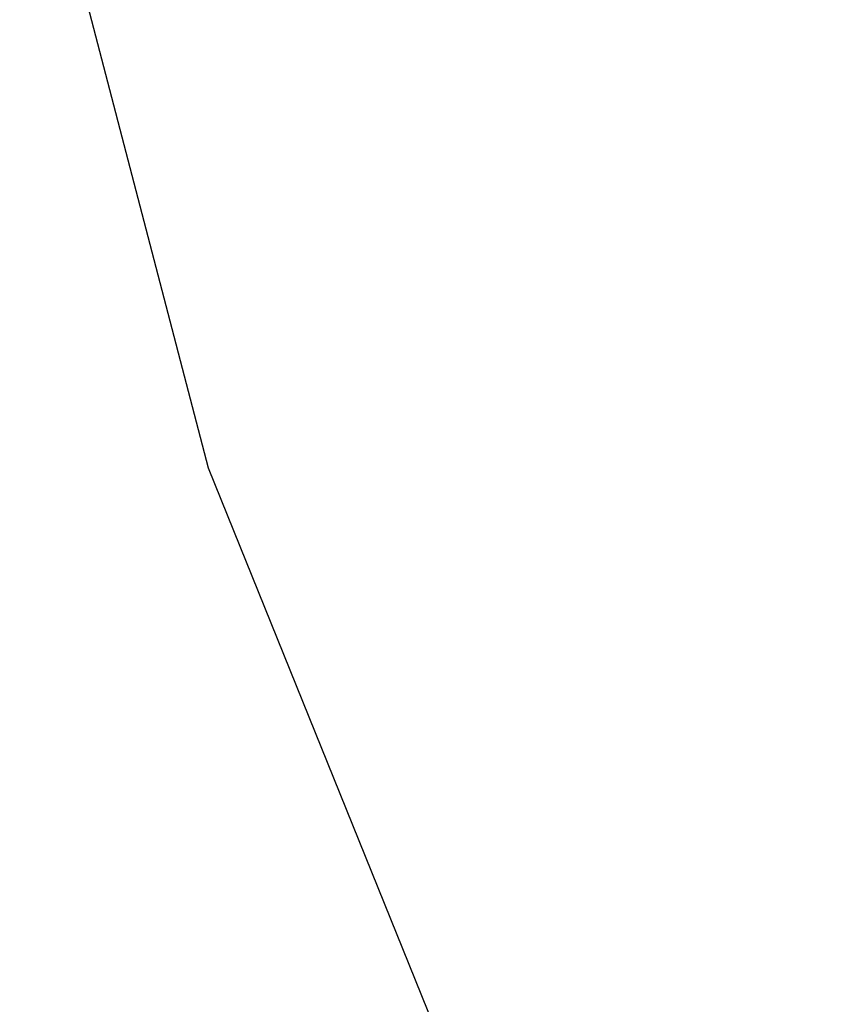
# Model space of a CAD drawing. Extents: x 0 to 363660, y 0 to 4201329.
# Tile 105 of 256: x 360197.44 to 360198.56, y 4200475.02 to 4200476.38. Entities that reach past the tile are written whole.
import ezdxf

# ---------------------------------------------------------------- set-up
doc = ezdxf.new("R2010")
doc.units = 0
doc.header["$LTSCALE"] = 0.5
doc.header["$MEASUREMENT"] = 0
doc.layers.add('(032) Горизонтали утолщенные', color=32, linetype='Continuous', lineweight=30)

# ---------------------------------------------------------------- blocks, each defined once
blk = doc.blocks.new('gergrgrre')
at = {"layer": '(032) Горизонтали утолщенные', "color": 32}
blk.add_polyline3d([(360205.37, 4200491.68, 546), (360204.44, 4200490.86, 546), (360203.56, 4200489.96, 546), (360202.71, 4200488.95, 546), (360201.9, 4200487.84, 546), (360201.14, 4200486.63, 546), (360200.44, 4200485.35, 546), (360199.79, 4200484.05, 546), (360199.21, 4200482.75, 546), (360198.7, 4200481.51, 546), (360198.27, 4200480.37, 546), (360197.92, 4200479.37, 546), (360197.66, 4200478.53, 546), (360197.5, 4200477.81, 546), (360197.44, 4200477.15, 546), (360197.51, 4200476.49, 546), (360197.7, 4200475.76, 546), (360198.04, 4200474.92, 546), (360198.52, 4200473.88, 546)], dxfattribs=at)
blk.add_polyline3d([(360205.37, 4200491.68, 546), (360204.44, 4200490.86, 546), (360203.56, 4200489.96, 546), (360202.71, 4200488.95, 546), (360201.9, 4200487.84, 546), (360201.14, 4200486.63, 546), (360200.44, 4200485.35, 546), (360199.79, 4200484.05, 546), (360199.21, 4200482.75, 546), (360198.7, 4200481.51, 546), (360198.27, 4200480.37, 546), (360197.92, 4200479.37, 546), (360197.66, 4200478.53, 546), (360197.5, 4200477.81, 546), (360197.44, 4200477.15, 546), (360197.51, 4200476.49, 546), (360197.7, 4200475.76, 546), (360198.04, 4200474.92, 546), (360198.52, 4200473.88, 546)], dxfattribs=at)
blk.add_polyline3d([(360205.37, 4200491.68, 546), (360204.44, 4200490.86, 546), (360203.56, 4200489.96, 546), (360202.71, 4200488.95, 546), (360201.9, 4200487.84, 546), (360201.14, 4200486.63, 546), (360200.44, 4200485.35, 546), (360199.79, 4200484.05, 546), (360199.21, 4200482.75, 546), (360198.7, 4200481.51, 546), (360198.27, 4200480.37, 546), (360197.92, 4200479.37, 546), (360197.66, 4200478.53, 546), (360197.5, 4200477.81, 546), (360197.44, 4200477.15, 546), (360197.51, 4200476.49, 546), (360197.7, 4200475.76, 546), (360198.04, 4200474.92, 546), (360198.52, 4200473.88, 546)], dxfattribs=at)
blk.add_polyline3d([(360205.37, 4200491.68, 546), (360204.44, 4200490.86, 546), (360203.56, 4200489.96, 546), (360202.71, 4200488.95, 546), (360201.9, 4200487.84, 546), (360201.14, 4200486.63, 546), (360200.44, 4200485.35, 546), (360199.79, 4200484.05, 546), (360199.21, 4200482.75, 546), (360198.7, 4200481.51, 546), (360198.27, 4200480.37, 546), (360197.92, 4200479.37, 546), (360197.66, 4200478.53, 546), (360197.5, 4200477.81, 546), (360197.44, 4200477.15, 546), (360197.51, 4200476.49, 546), (360197.7, 4200475.76, 546), (360198.04, 4200474.92, 546), (360198.52, 4200473.88, 546)], dxfattribs=at)
blk.add_polyline3d([(360205.37, 4200491.68, 546), (360204.44, 4200490.86, 546), (360203.56, 4200489.96, 546), (360202.71, 4200488.95, 546), (360201.9, 4200487.84, 546), (360201.14, 4200486.63, 546), (360200.44, 4200485.35, 546), (360199.79, 4200484.05, 546), (360199.21, 4200482.75, 546), (360198.7, 4200481.51, 546), (360198.27, 4200480.37, 546), (360197.92, 4200479.37, 546), (360197.66, 4200478.53, 546), (360197.5, 4200477.81, 546), (360197.44, 4200477.15, 546), (360197.51, 4200476.49, 546), (360197.7, 4200475.76, 546), (360198.04, 4200474.92, 546), (360198.52, 4200473.88, 546)], dxfattribs=at)
blk.add_polyline3d([(360205.37, 4200491.68, 546), (360204.44, 4200490.86, 546), (360203.56, 4200489.96, 546), (360202.71, 4200488.95, 546), (360201.9, 4200487.84, 546), (360201.14, 4200486.63, 546), (360200.44, 4200485.35, 546), (360199.79, 4200484.05, 546), (360199.21, 4200482.75, 546), (360198.7, 4200481.51, 546), (360198.27, 4200480.37, 546), (360197.92, 4200479.37, 546), (360197.66, 4200478.53, 546), (360197.5, 4200477.81, 546), (360197.44, 4200477.15, 546), (360197.51, 4200476.49, 546), (360197.7, 4200475.76, 546), (360198.04, 4200474.92, 546), (360198.52, 4200473.88, 546)], dxfattribs=at)
blk.add_polyline3d([(360205.37, 4200491.68, 546), (360204.44, 4200490.86, 546), (360203.56, 4200489.96, 546), (360202.71, 4200488.95, 546), (360201.9, 4200487.84, 546), (360201.14, 4200486.63, 546), (360200.44, 4200485.35, 546), (360199.79, 4200484.05, 546), (360199.21, 4200482.75, 546), (360198.7, 4200481.51, 546), (360198.27, 4200480.37, 546), (360197.92, 4200479.37, 546), (360197.66, 4200478.53, 546), (360197.5, 4200477.81, 546), (360197.44, 4200477.15, 546), (360197.51, 4200476.49, 546), (360197.7, 4200475.76, 546), (360198.04, 4200474.92, 546), (360198.52, 4200473.88, 546)], dxfattribs=at)
blk.add_polyline3d([(360205.37, 4200491.68, 546), (360204.44, 4200490.86, 546), (360203.56, 4200489.96, 546), (360202.71, 4200488.95, 546), (360201.9, 4200487.84, 546), (360201.14, 4200486.63, 546), (360200.44, 4200485.35, 546), (360199.79, 4200484.05, 546), (360199.21, 4200482.75, 546), (360198.7, 4200481.51, 546), (360198.27, 4200480.37, 546), (360197.92, 4200479.37, 546), (360197.66, 4200478.53, 546), (360197.5, 4200477.81, 546), (360197.44, 4200477.15, 546), (360197.51, 4200476.49, 546), (360197.7, 4200475.76, 546), (360198.04, 4200474.92, 546), (360198.52, 4200473.88, 546)], dxfattribs=at)
blk.add_polyline3d([(360205.37, 4200491.68, 546), (360204.44, 4200490.86, 546), (360203.56, 4200489.96, 546), (360202.71, 4200488.95, 546), (360201.9, 4200487.84, 546), (360201.14, 4200486.63, 546), (360200.44, 4200485.35, 546), (360199.79, 4200484.05, 546), (360199.21, 4200482.75, 546), (360198.7, 4200481.51, 546), (360198.27, 4200480.37, 546), (360197.92, 4200479.37, 546), (360197.66, 4200478.53, 546), (360197.5, 4200477.81, 546), (360197.44, 4200477.15, 546), (360197.51, 4200476.49, 546), (360197.7, 4200475.76, 546), (360198.04, 4200474.92, 546), (360198.52, 4200473.88, 546)], dxfattribs=at)
blk.add_polyline3d([(360205.37, 4200491.68, 546), (360204.44, 4200490.86, 546), (360203.56, 4200489.96, 546), (360202.71, 4200488.95, 546), (360201.9, 4200487.84, 546), (360201.14, 4200486.63, 546), (360200.44, 4200485.35, 546), (360199.79, 4200484.05, 546), (360199.21, 4200482.75, 546), (360198.7, 4200481.51, 546), (360198.27, 4200480.37, 546), (360197.92, 4200479.37, 546), (360197.66, 4200478.53, 546), (360197.5, 4200477.81, 546), (360197.44, 4200477.15, 546), (360197.51, 4200476.49, 546), (360197.7, 4200475.76, 546), (360198.04, 4200474.92, 546), (360198.52, 4200473.88, 546)], dxfattribs=at)
blk.add_polyline3d([(360205.37, 4200491.68, 546), (360204.44, 4200490.86, 546), (360203.56, 4200489.96, 546), (360202.71, 4200488.95, 546), (360201.9, 4200487.84, 546), (360201.14, 4200486.63, 546), (360200.44, 4200485.35, 546), (360199.79, 4200484.05, 546), (360199.21, 4200482.75, 546), (360198.7, 4200481.51, 546), (360198.27, 4200480.37, 546), (360197.92, 4200479.37, 546), (360197.66, 4200478.53, 546), (360197.5, 4200477.81, 546), (360197.44, 4200477.15, 546), (360197.51, 4200476.49, 546), (360197.7, 4200475.76, 546), (360198.04, 4200474.92, 546), (360198.52, 4200473.88, 546)], dxfattribs=at)
blk.add_polyline3d([(360205.37, 4200491.68, 546), (360204.44, 4200490.86, 546), (360203.56, 4200489.96, 546), (360202.71, 4200488.95, 546), (360201.9, 4200487.84, 546), (360201.14, 4200486.63, 546), (360200.44, 4200485.35, 546), (360199.79, 4200484.05, 546), (360199.21, 4200482.75, 546), (360198.7, 4200481.51, 546), (360198.27, 4200480.37, 546), (360197.92, 4200479.37, 546), (360197.66, 4200478.53, 546), (360197.5, 4200477.81, 546), (360197.44, 4200477.15, 546), (360197.51, 4200476.49, 546), (360197.7, 4200475.76, 546), (360198.04, 4200474.92, 546), (360198.52, 4200473.88, 546)], dxfattribs=at)
blk.add_polyline3d([(360205.37, 4200491.68, 546), (360204.44, 4200490.86, 546), (360203.56, 4200489.96, 546), (360202.71, 4200488.95, 546), (360201.9, 4200487.84, 546), (360201.14, 4200486.63, 546), (360200.44, 4200485.35, 546), (360199.79, 4200484.05, 546), (360199.21, 4200482.75, 546), (360198.7, 4200481.51, 546), (360198.27, 4200480.37, 546), (360197.92, 4200479.37, 546), (360197.66, 4200478.53, 546), (360197.5, 4200477.81, 546), (360197.44, 4200477.15, 546), (360197.51, 4200476.49, 546), (360197.7, 4200475.76, 546), (360198.04, 4200474.92, 546), (360198.52, 4200473.88, 546)], dxfattribs=at)
blk.add_polyline3d([(360205.37, 4200491.68, 546), (360204.44, 4200490.86, 546), (360203.56, 4200489.96, 546), (360202.71, 4200488.95, 546), (360201.9, 4200487.84, 546), (360201.14, 4200486.63, 546), (360200.44, 4200485.35, 546), (360199.79, 4200484.05, 546), (360199.21, 4200482.75, 546), (360198.7, 4200481.51, 546), (360198.27, 4200480.37, 546), (360197.92, 4200479.37, 546), (360197.66, 4200478.53, 546), (360197.5, 4200477.81, 546), (360197.44, 4200477.15, 546), (360197.51, 4200476.49, 546), (360197.7, 4200475.76, 546), (360198.04, 4200474.92, 546), (360198.52, 4200473.88, 546)], dxfattribs=at)
blk.add_polyline3d([(360205.37, 4200491.68, 546), (360204.44, 4200490.86, 546), (360203.56, 4200489.96, 546), (360202.71, 4200488.95, 546), (360201.9, 4200487.84, 546), (360201.14, 4200486.63, 546), (360200.44, 4200485.35, 546), (360199.79, 4200484.05, 546), (360199.21, 4200482.75, 546), (360198.7, 4200481.51, 546), (360198.27, 4200480.37, 546), (360197.92, 4200479.37, 546), (360197.66, 4200478.53, 546), (360197.5, 4200477.81, 546), (360197.44, 4200477.15, 546), (360197.51, 4200476.49, 546), (360197.7, 4200475.76, 546), (360198.04, 4200474.92, 546), (360198.52, 4200473.88, 546)], dxfattribs=at)
blk.add_polyline3d([(360205.37, 4200491.68, 546), (360204.44, 4200490.86, 546), (360203.56, 4200489.96, 546), (360202.71, 4200488.95, 546), (360201.9, 4200487.84, 546), (360201.14, 4200486.63, 546), (360200.44, 4200485.35, 546), (360199.79, 4200484.05, 546), (360199.21, 4200482.75, 546), (360198.7, 4200481.51, 546), (360198.27, 4200480.37, 546), (360197.92, 4200479.37, 546), (360197.66, 4200478.53, 546), (360197.5, 4200477.81, 546), (360197.44, 4200477.15, 546), (360197.51, 4200476.49, 546), (360197.7, 4200475.76, 546), (360198.04, 4200474.92, 546), (360198.52, 4200473.88, 546)], dxfattribs=at)
blk.add_polyline3d([(360205.37, 4200491.68, 546), (360204.44, 4200490.86, 546), (360203.56, 4200489.96, 546), (360202.71, 4200488.95, 546), (360201.9, 4200487.84, 546), (360201.14, 4200486.63, 546), (360200.44, 4200485.35, 546), (360199.79, 4200484.05, 546), (360199.21, 4200482.75, 546), (360198.7, 4200481.51, 546), (360198.27, 4200480.37, 546), (360197.92, 4200479.37, 546), (360197.66, 4200478.53, 546), (360197.5, 4200477.81, 546), (360197.44, 4200477.15, 546), (360197.51, 4200476.49, 546), (360197.7, 4200475.76, 546), (360198.04, 4200474.92, 546), (360198.52, 4200473.88, 546)], dxfattribs=at)
blk.add_polyline3d([(360205.37, 4200491.68, 546), (360204.44, 4200490.86, 546), (360203.56, 4200489.96, 546), (360202.71, 4200488.95, 546), (360201.9, 4200487.84, 546), (360201.14, 4200486.63, 546), (360200.44, 4200485.35, 546), (360199.79, 4200484.05, 546), (360199.21, 4200482.75, 546), (360198.7, 4200481.51, 546), (360198.27, 4200480.37, 546), (360197.92, 4200479.37, 546), (360197.66, 4200478.53, 546), (360197.5, 4200477.81, 546), (360197.44, 4200477.15, 546), (360197.51, 4200476.49, 546), (360197.7, 4200475.76, 546), (360198.04, 4200474.92, 546), (360198.52, 4200473.88, 546)], dxfattribs=at)
blk.add_polyline3d([(360205.37, 4200491.68, 546), (360204.44, 4200490.86, 546), (360203.56, 4200489.96, 546), (360202.71, 4200488.95, 546), (360201.9, 4200487.84, 546), (360201.14, 4200486.63, 546), (360200.44, 4200485.35, 546), (360199.79, 4200484.05, 546), (360199.21, 4200482.75, 546), (360198.7, 4200481.51, 546), (360198.27, 4200480.37, 546), (360197.92, 4200479.37, 546), (360197.66, 4200478.53, 546), (360197.5, 4200477.81, 546), (360197.44, 4200477.15, 546), (360197.51, 4200476.49, 546), (360197.7, 4200475.76, 546), (360198.04, 4200474.92, 546), (360198.52, 4200473.88, 546)], dxfattribs=at)
blk.add_polyline3d([(360205.37, 4200491.68, 546), (360204.44, 4200490.86, 546), (360203.56, 4200489.96, 546), (360202.71, 4200488.95, 546), (360201.9, 4200487.84, 546), (360201.14, 4200486.63, 546), (360200.44, 4200485.35, 546), (360199.79, 4200484.05, 546), (360199.21, 4200482.75, 546), (360198.7, 4200481.51, 546), (360198.27, 4200480.37, 546), (360197.92, 4200479.37, 546), (360197.66, 4200478.53, 546), (360197.5, 4200477.81, 546), (360197.44, 4200477.15, 546), (360197.51, 4200476.49, 546), (360197.7, 4200475.76, 546), (360198.04, 4200474.92, 546), (360198.52, 4200473.88, 546)], dxfattribs=at)
blk.add_polyline3d([(360205.37, 4200491.68, 546), (360204.44, 4200490.86, 546), (360203.56, 4200489.96, 546), (360202.71, 4200488.95, 546), (360201.9, 4200487.84, 546), (360201.14, 4200486.63, 546), (360200.44, 4200485.35, 546), (360199.79, 4200484.05, 546), (360199.21, 4200482.75, 546), (360198.7, 4200481.51, 546), (360198.27, 4200480.37, 546), (360197.92, 4200479.37, 546), (360197.66, 4200478.53, 546), (360197.5, 4200477.81, 546), (360197.44, 4200477.15, 546), (360197.51, 4200476.49, 546), (360197.7, 4200475.76, 546), (360198.04, 4200474.92, 546), (360198.52, 4200473.88, 546)], dxfattribs=at)
blk.add_polyline3d([(360205.37, 4200491.68, 546), (360204.44, 4200490.86, 546), (360203.56, 4200489.96, 546), (360202.71, 4200488.95, 546), (360201.9, 4200487.84, 546), (360201.14, 4200486.63, 546), (360200.44, 4200485.35, 546), (360199.79, 4200484.05, 546), (360199.21, 4200482.75, 546), (360198.7, 4200481.51, 546), (360198.27, 4200480.37, 546), (360197.92, 4200479.37, 546), (360197.66, 4200478.53, 546), (360197.5, 4200477.81, 546), (360197.44, 4200477.15, 546), (360197.51, 4200476.49, 546), (360197.7, 4200475.76, 546), (360198.04, 4200474.92, 546), (360198.52, 4200473.88, 546)], dxfattribs=at)
blk.add_polyline3d([(360205.37, 4200491.68, 546), (360204.44, 4200490.86, 546), (360203.56, 4200489.96, 546), (360202.71, 4200488.95, 546), (360201.9, 4200487.84, 546), (360201.14, 4200486.63, 546), (360200.44, 4200485.35, 546), (360199.79, 4200484.05, 546), (360199.21, 4200482.75, 546), (360198.7, 4200481.51, 546), (360198.27, 4200480.37, 546), (360197.92, 4200479.37, 546), (360197.66, 4200478.53, 546), (360197.5, 4200477.81, 546), (360197.44, 4200477.15, 546), (360197.51, 4200476.49, 546), (360197.7, 4200475.76, 546), (360198.04, 4200474.92, 546), (360198.52, 4200473.88, 546)], dxfattribs=at)
blk.add_polyline3d([(360205.37, 4200491.68, 546), (360204.44, 4200490.86, 546), (360203.56, 4200489.96, 546), (360202.71, 4200488.95, 546), (360201.9, 4200487.84, 546), (360201.14, 4200486.63, 546), (360200.44, 4200485.35, 546), (360199.79, 4200484.05, 546), (360199.21, 4200482.75, 546), (360198.7, 4200481.51, 546), (360198.27, 4200480.37, 546), (360197.92, 4200479.37, 546), (360197.66, 4200478.53, 546), (360197.5, 4200477.81, 546), (360197.44, 4200477.15, 546), (360197.51, 4200476.49, 546), (360197.7, 4200475.76, 546), (360198.04, 4200474.92, 546), (360198.52, 4200473.88, 546)], dxfattribs=at)
blk.add_polyline3d([(360205.37, 4200491.68, 546), (360204.44, 4200490.86, 546), (360203.56, 4200489.96, 546), (360202.71, 4200488.95, 546), (360201.9, 4200487.84, 546), (360201.14, 4200486.63, 546), (360200.44, 4200485.35, 546), (360199.79, 4200484.05, 546), (360199.21, 4200482.75, 546), (360198.7, 4200481.51, 546), (360198.27, 4200480.37, 546), (360197.92, 4200479.37, 546), (360197.66, 4200478.53, 546), (360197.5, 4200477.81, 546), (360197.44, 4200477.15, 546), (360197.51, 4200476.49, 546), (360197.7, 4200475.76, 546), (360198.04, 4200474.92, 546), (360198.52, 4200473.88, 546)], dxfattribs=at)
blk.add_polyline3d([(360205.37, 4200491.68, 546), (360204.44, 4200490.86, 546), (360203.56, 4200489.96, 546), (360202.71, 4200488.95, 546), (360201.9, 4200487.84, 546), (360201.14, 4200486.63, 546), (360200.44, 4200485.35, 546), (360199.79, 4200484.05, 546), (360199.21, 4200482.75, 546), (360198.7, 4200481.51, 546), (360198.27, 4200480.37, 546), (360197.92, 4200479.37, 546), (360197.66, 4200478.53, 546), (360197.5, 4200477.81, 546), (360197.44, 4200477.15, 546), (360197.51, 4200476.49, 546), (360197.7, 4200475.76, 546), (360198.04, 4200474.92, 546), (360198.52, 4200473.88, 546)], dxfattribs=at)
blk.add_polyline3d([(360205.37, 4200491.68, 546), (360204.44, 4200490.86, 546), (360203.56, 4200489.96, 546), (360202.71, 4200488.95, 546), (360201.9, 4200487.84, 546), (360201.14, 4200486.63, 546), (360200.44, 4200485.35, 546), (360199.79, 4200484.05, 546), (360199.21, 4200482.75, 546), (360198.7, 4200481.51, 546), (360198.27, 4200480.37, 546), (360197.92, 4200479.37, 546), (360197.66, 4200478.53, 546), (360197.5, 4200477.81, 546), (360197.44, 4200477.15, 546), (360197.51, 4200476.49, 546), (360197.7, 4200475.76, 546), (360198.04, 4200474.92, 546), (360198.52, 4200473.88, 546)], dxfattribs=at)
blk.add_polyline3d([(360205.37, 4200491.68, 546), (360204.44, 4200490.86, 546), (360203.56, 4200489.96, 546), (360202.71, 4200488.95, 546), (360201.9, 4200487.84, 546), (360201.14, 4200486.63, 546), (360200.44, 4200485.35, 546), (360199.79, 4200484.05, 546), (360199.21, 4200482.75, 546), (360198.7, 4200481.51, 546), (360198.27, 4200480.37, 546), (360197.92, 4200479.37, 546), (360197.66, 4200478.53, 546), (360197.5, 4200477.81, 546), (360197.44, 4200477.15, 546), (360197.51, 4200476.49, 546), (360197.7, 4200475.76, 546), (360198.04, 4200474.92, 546), (360198.52, 4200473.88, 546)], dxfattribs=at)
blk.add_polyline3d([(360205.37, 4200491.68, 546), (360204.44, 4200490.86, 546), (360203.56, 4200489.96, 546), (360202.71, 4200488.95, 546), (360201.9, 4200487.84, 546), (360201.14, 4200486.63, 546), (360200.44, 4200485.35, 546), (360199.79, 4200484.05, 546), (360199.21, 4200482.75, 546), (360198.7, 4200481.51, 546), (360198.27, 4200480.37, 546), (360197.92, 4200479.37, 546), (360197.66, 4200478.53, 546), (360197.5, 4200477.81, 546), (360197.44, 4200477.15, 546), (360197.51, 4200476.49, 546), (360197.7, 4200475.76, 546), (360198.04, 4200474.92, 546), (360198.52, 4200473.88, 546)], dxfattribs=at)
blk.add_polyline3d([(360205.37, 4200491.68, 546), (360204.44, 4200490.86, 546), (360203.56, 4200489.96, 546), (360202.71, 4200488.95, 546), (360201.9, 4200487.84, 546), (360201.14, 4200486.63, 546), (360200.44, 4200485.35, 546), (360199.79, 4200484.05, 546), (360199.21, 4200482.75, 546), (360198.7, 4200481.51, 546), (360198.27, 4200480.37, 546), (360197.92, 4200479.37, 546), (360197.66, 4200478.53, 546), (360197.5, 4200477.81, 546), (360197.44, 4200477.15, 546), (360197.51, 4200476.49, 546), (360197.7, 4200475.76, 546), (360198.04, 4200474.92, 546), (360198.52, 4200473.88, 546)], dxfattribs=at)
blk.add_polyline3d([(360205.37, 4200491.68, 546), (360204.44, 4200490.86, 546), (360203.56, 4200489.96, 546), (360202.71, 4200488.95, 546), (360201.9, 4200487.84, 546), (360201.14, 4200486.63, 546), (360200.44, 4200485.35, 546), (360199.79, 4200484.05, 546), (360199.21, 4200482.75, 546), (360198.7, 4200481.51, 546), (360198.27, 4200480.37, 546), (360197.92, 4200479.37, 546), (360197.66, 4200478.53, 546), (360197.5, 4200477.81, 546), (360197.44, 4200477.15, 546), (360197.51, 4200476.49, 546), (360197.7, 4200475.76, 546), (360198.04, 4200474.92, 546), (360198.52, 4200473.88, 546)], dxfattribs=at)
blk.add_polyline3d([(360205.37, 4200491.68, 546), (360204.44, 4200490.86, 546), (360203.56, 4200489.96, 546), (360202.71, 4200488.95, 546), (360201.9, 4200487.84, 546), (360201.14, 4200486.63, 546), (360200.44, 4200485.35, 546), (360199.79, 4200484.05, 546), (360199.21, 4200482.75, 546), (360198.7, 4200481.51, 546), (360198.27, 4200480.37, 546), (360197.92, 4200479.37, 546), (360197.66, 4200478.53, 546), (360197.5, 4200477.81, 546), (360197.44, 4200477.15, 546), (360197.51, 4200476.49, 546), (360197.7, 4200475.76, 546), (360198.04, 4200474.92, 546), (360198.52, 4200473.88, 546)], dxfattribs=at)
blk.add_polyline3d([(360205.37, 4200491.68, 546), (360204.44, 4200490.86, 546), (360203.56, 4200489.96, 546), (360202.71, 4200488.95, 546), (360201.9, 4200487.84, 546), (360201.14, 4200486.63, 546), (360200.44, 4200485.35, 546), (360199.79, 4200484.05, 546), (360199.21, 4200482.75, 546), (360198.7, 4200481.51, 546), (360198.27, 4200480.37, 546), (360197.92, 4200479.37, 546), (360197.66, 4200478.53, 546), (360197.5, 4200477.81, 546), (360197.44, 4200477.15, 546), (360197.51, 4200476.49, 546), (360197.7, 4200475.76, 546), (360198.04, 4200474.92, 546), (360198.52, 4200473.88, 546)], dxfattribs=at)
blk.add_polyline3d([(360205.37, 4200491.68, 546), (360204.44, 4200490.86, 546), (360203.56, 4200489.96, 546), (360202.71, 4200488.95, 546), (360201.9, 4200487.84, 546), (360201.14, 4200486.63, 546), (360200.44, 4200485.35, 546), (360199.79, 4200484.05, 546), (360199.21, 4200482.75, 546), (360198.7, 4200481.51, 546), (360198.27, 4200480.37, 546), (360197.92, 4200479.37, 546), (360197.66, 4200478.53, 546), (360197.5, 4200477.81, 546), (360197.44, 4200477.15, 546), (360197.51, 4200476.49, 546), (360197.7, 4200475.76, 546), (360198.04, 4200474.92, 546), (360198.52, 4200473.88, 546)], dxfattribs=at)
blk.add_polyline3d([(360205.37, 4200491.68, 546), (360204.44, 4200490.86, 546), (360203.56, 4200489.96, 546), (360202.71, 4200488.95, 546), (360201.9, 4200487.84, 546), (360201.14, 4200486.63, 546), (360200.44, 4200485.35, 546), (360199.79, 4200484.05, 546), (360199.21, 4200482.75, 546), (360198.7, 4200481.51, 546), (360198.27, 4200480.37, 546), (360197.92, 4200479.37, 546), (360197.66, 4200478.53, 546), (360197.5, 4200477.81, 546), (360197.44, 4200477.15, 546), (360197.51, 4200476.49, 546), (360197.7, 4200475.76, 546), (360198.04, 4200474.92, 546), (360198.52, 4200473.88, 546)], dxfattribs=at)
blk.add_polyline3d([(360205.37, 4200491.68, 546), (360204.44, 4200490.86, 546), (360203.56, 4200489.96, 546), (360202.71, 4200488.95, 546), (360201.9, 4200487.84, 546), (360201.14, 4200486.63, 546), (360200.44, 4200485.35, 546), (360199.79, 4200484.05, 546), (360199.21, 4200482.75, 546), (360198.7, 4200481.51, 546), (360198.27, 4200480.37, 546), (360197.92, 4200479.37, 546), (360197.66, 4200478.53, 546), (360197.5, 4200477.81, 546), (360197.44, 4200477.15, 546), (360197.51, 4200476.49, 546), (360197.7, 4200475.76, 546), (360198.04, 4200474.92, 546), (360198.52, 4200473.88, 546)], dxfattribs=at)
blk.add_polyline3d([(360205.37, 4200491.68, 546), (360204.44, 4200490.86, 546), (360203.56, 4200489.96, 546), (360202.71, 4200488.95, 546), (360201.9, 4200487.84, 546), (360201.14, 4200486.63, 546), (360200.44, 4200485.35, 546), (360199.79, 4200484.05, 546), (360199.21, 4200482.75, 546), (360198.7, 4200481.51, 546), (360198.27, 4200480.37, 546), (360197.92, 4200479.37, 546), (360197.66, 4200478.53, 546), (360197.5, 4200477.81, 546), (360197.44, 4200477.15, 546), (360197.51, 4200476.49, 546), (360197.7, 4200475.76, 546), (360198.04, 4200474.92, 546), (360198.52, 4200473.88, 546)], dxfattribs=at)
blk.add_polyline3d([(360205.37, 4200491.68, 546), (360204.44, 4200490.86, 546), (360203.56, 4200489.96, 546), (360202.71, 4200488.95, 546), (360201.9, 4200487.84, 546), (360201.14, 4200486.63, 546), (360200.44, 4200485.35, 546), (360199.79, 4200484.05, 546), (360199.21, 4200482.75, 546), (360198.7, 4200481.51, 546), (360198.27, 4200480.37, 546), (360197.92, 4200479.37, 546), (360197.66, 4200478.53, 546), (360197.5, 4200477.81, 546), (360197.44, 4200477.15, 546), (360197.51, 4200476.49, 546), (360197.7, 4200475.76, 546), (360198.04, 4200474.92, 546), (360198.52, 4200473.88, 546)], dxfattribs=at)
blk.add_polyline3d([(360205.37, 4200491.68, 546), (360204.44, 4200490.86, 546), (360203.56, 4200489.96, 546), (360202.71, 4200488.95, 546), (360201.9, 4200487.84, 546), (360201.14, 4200486.63, 546), (360200.44, 4200485.35, 546), (360199.79, 4200484.05, 546), (360199.21, 4200482.75, 546), (360198.7, 4200481.51, 546), (360198.27, 4200480.37, 546), (360197.92, 4200479.37, 546), (360197.66, 4200478.53, 546), (360197.5, 4200477.81, 546), (360197.44, 4200477.15, 546), (360197.51, 4200476.49, 546), (360197.7, 4200475.76, 546), (360198.04, 4200474.92, 546), (360198.52, 4200473.88, 546)], dxfattribs=at)
blk.add_polyline3d([(360205.37, 4200491.68, 546), (360204.44, 4200490.86, 546), (360203.56, 4200489.96, 546), (360202.71, 4200488.95, 546), (360201.9, 4200487.84, 546), (360201.14, 4200486.63, 546), (360200.44, 4200485.35, 546), (360199.79, 4200484.05, 546), (360199.21, 4200482.75, 546), (360198.7, 4200481.51, 546), (360198.27, 4200480.37, 546), (360197.92, 4200479.37, 546), (360197.66, 4200478.53, 546), (360197.5, 4200477.81, 546), (360197.44, 4200477.15, 546), (360197.51, 4200476.49, 546), (360197.7, 4200475.76, 546), (360198.04, 4200474.92, 546), (360198.52, 4200473.88, 546)], dxfattribs=at)
blk.add_polyline3d([(360205.37, 4200491.68, 546), (360204.44, 4200490.86, 546), (360203.56, 4200489.96, 546), (360202.71, 4200488.95, 546), (360201.9, 4200487.84, 546), (360201.14, 4200486.63, 546), (360200.44, 4200485.35, 546), (360199.79, 4200484.05, 546), (360199.21, 4200482.75, 546), (360198.7, 4200481.51, 546), (360198.27, 4200480.37, 546), (360197.92, 4200479.37, 546), (360197.66, 4200478.53, 546), (360197.5, 4200477.81, 546), (360197.44, 4200477.15, 546), (360197.51, 4200476.49, 546), (360197.7, 4200475.76, 546), (360198.04, 4200474.92, 546), (360198.52, 4200473.88, 546)], dxfattribs=at)
blk.add_polyline3d([(360205.37, 4200491.68, 546), (360204.44, 4200490.86, 546), (360203.56, 4200489.96, 546), (360202.71, 4200488.95, 546), (360201.9, 4200487.84, 546), (360201.14, 4200486.63, 546), (360200.44, 4200485.35, 546), (360199.79, 4200484.05, 546), (360199.21, 4200482.75, 546), (360198.7, 4200481.51, 546), (360198.27, 4200480.37, 546), (360197.92, 4200479.37, 546), (360197.66, 4200478.53, 546), (360197.5, 4200477.81, 546), (360197.44, 4200477.15, 546), (360197.51, 4200476.49, 546), (360197.7, 4200475.76, 546), (360198.04, 4200474.92, 546), (360198.52, 4200473.88, 546)], dxfattribs=at)
blk.add_polyline3d([(360205.37, 4200491.68, 546), (360204.44, 4200490.86, 546), (360203.56, 4200489.96, 546), (360202.71, 4200488.95, 546), (360201.9, 4200487.84, 546), (360201.14, 4200486.63, 546), (360200.44, 4200485.35, 546), (360199.79, 4200484.05, 546), (360199.21, 4200482.75, 546), (360198.7, 4200481.51, 546), (360198.27, 4200480.37, 546), (360197.92, 4200479.37, 546), (360197.66, 4200478.53, 546), (360197.5, 4200477.81, 546), (360197.44, 4200477.15, 546), (360197.51, 4200476.49, 546), (360197.7, 4200475.76, 546), (360198.04, 4200474.92, 546), (360198.52, 4200473.88, 546)], dxfattribs=at)
blk.add_polyline3d([(360205.37, 4200491.68, 546), (360204.44, 4200490.86, 546), (360203.56, 4200489.96, 546), (360202.71, 4200488.95, 546), (360201.9, 4200487.84, 546), (360201.14, 4200486.63, 546), (360200.44, 4200485.35, 546), (360199.79, 4200484.05, 546), (360199.21, 4200482.75, 546), (360198.7, 4200481.51, 546), (360198.27, 4200480.37, 546), (360197.92, 4200479.37, 546), (360197.66, 4200478.53, 546), (360197.5, 4200477.81, 546), (360197.44, 4200477.15, 546), (360197.51, 4200476.49, 546), (360197.7, 4200475.76, 546), (360198.04, 4200474.92, 546), (360198.52, 4200473.88, 546)], dxfattribs=at)
blk.add_polyline3d([(360205.37, 4200491.68, 546), (360204.44, 4200490.86, 546), (360203.56, 4200489.96, 546), (360202.71, 4200488.95, 546), (360201.9, 4200487.84, 546), (360201.14, 4200486.63, 546), (360200.44, 4200485.35, 546), (360199.79, 4200484.05, 546), (360199.21, 4200482.75, 546), (360198.7, 4200481.51, 546), (360198.27, 4200480.37, 546), (360197.92, 4200479.37, 546), (360197.66, 4200478.53, 546), (360197.5, 4200477.81, 546), (360197.44, 4200477.15, 546), (360197.51, 4200476.49, 546), (360197.7, 4200475.76, 546), (360198.04, 4200474.92, 546), (360198.52, 4200473.88, 546)], dxfattribs=at)
blk.add_polyline3d([(360205.37, 4200491.68, 546), (360204.44, 4200490.86, 546), (360203.56, 4200489.96, 546), (360202.71, 4200488.95, 546), (360201.9, 4200487.84, 546), (360201.14, 4200486.63, 546), (360200.44, 4200485.35, 546), (360199.79, 4200484.05, 546), (360199.21, 4200482.75, 546), (360198.7, 4200481.51, 546), (360198.27, 4200480.37, 546), (360197.92, 4200479.37, 546), (360197.66, 4200478.53, 546), (360197.5, 4200477.81, 546), (360197.44, 4200477.15, 546), (360197.51, 4200476.49, 546), (360197.7, 4200475.76, 546), (360198.04, 4200474.92, 546), (360198.52, 4200473.88, 546)], dxfattribs=at)
blk.add_polyline3d([(360205.37, 4200491.68, 546), (360204.44, 4200490.86, 546), (360203.56, 4200489.96, 546), (360202.71, 4200488.95, 546), (360201.9, 4200487.84, 546), (360201.14, 4200486.63, 546), (360200.44, 4200485.35, 546), (360199.79, 4200484.05, 546), (360199.21, 4200482.75, 546), (360198.7, 4200481.51, 546), (360198.27, 4200480.37, 546), (360197.92, 4200479.37, 546), (360197.66, 4200478.53, 546), (360197.5, 4200477.81, 546), (360197.44, 4200477.15, 546), (360197.51, 4200476.49, 546), (360197.7, 4200475.76, 546), (360198.04, 4200474.92, 546), (360198.52, 4200473.88, 546)], dxfattribs=at)
blk.add_polyline3d([(360205.37, 4200491.68, 546), (360204.44, 4200490.86, 546), (360203.56, 4200489.96, 546), (360202.71, 4200488.95, 546), (360201.9, 4200487.84, 546), (360201.14, 4200486.63, 546), (360200.44, 4200485.35, 546), (360199.79, 4200484.05, 546), (360199.21, 4200482.75, 546), (360198.7, 4200481.51, 546), (360198.27, 4200480.37, 546), (360197.92, 4200479.37, 546), (360197.66, 4200478.53, 546), (360197.5, 4200477.81, 546), (360197.44, 4200477.15, 546), (360197.51, 4200476.49, 546), (360197.7, 4200475.76, 546), (360198.04, 4200474.92, 546), (360198.52, 4200473.88, 546)], dxfattribs=at)
blk.add_polyline3d([(360205.37, 4200491.68, 546), (360204.44, 4200490.86, 546), (360203.56, 4200489.96, 546), (360202.71, 4200488.95, 546), (360201.9, 4200487.84, 546), (360201.14, 4200486.63, 546), (360200.44, 4200485.35, 546), (360199.79, 4200484.05, 546), (360199.21, 4200482.75, 546), (360198.7, 4200481.51, 546), (360198.27, 4200480.37, 546), (360197.92, 4200479.37, 546), (360197.66, 4200478.53, 546), (360197.5, 4200477.81, 546), (360197.44, 4200477.15, 546), (360197.51, 4200476.49, 546), (360197.7, 4200475.76, 546), (360198.04, 4200474.92, 546), (360198.52, 4200473.88, 546)], dxfattribs=at)
blk.add_polyline3d([(360205.37, 4200491.68, 546), (360204.44, 4200490.86, 546), (360203.56, 4200489.96, 546), (360202.71, 4200488.95, 546), (360201.9, 4200487.84, 546), (360201.14, 4200486.63, 546), (360200.44, 4200485.35, 546), (360199.79, 4200484.05, 546), (360199.21, 4200482.75, 546), (360198.7, 4200481.51, 546), (360198.27, 4200480.37, 546), (360197.92, 4200479.37, 546), (360197.66, 4200478.53, 546), (360197.5, 4200477.81, 546), (360197.44, 4200477.15, 546), (360197.51, 4200476.49, 546), (360197.7, 4200475.76, 546), (360198.04, 4200474.92, 546), (360198.52, 4200473.88, 546)], dxfattribs=at)
blk.add_polyline3d([(360205.37, 4200491.68, 546), (360204.44, 4200490.86, 546), (360203.56, 4200489.96, 546), (360202.71, 4200488.95, 546), (360201.9, 4200487.84, 546), (360201.14, 4200486.63, 546), (360200.44, 4200485.35, 546), (360199.79, 4200484.05, 546), (360199.21, 4200482.75, 546), (360198.7, 4200481.51, 546), (360198.27, 4200480.37, 546), (360197.92, 4200479.37, 546), (360197.66, 4200478.53, 546), (360197.5, 4200477.81, 546), (360197.44, 4200477.15, 546), (360197.51, 4200476.49, 546), (360197.7, 4200475.76, 546), (360198.04, 4200474.92, 546), (360198.52, 4200473.88, 546)], dxfattribs=at)
blk.add_polyline3d([(360205.37, 4200491.68, 546), (360204.44, 4200490.86, 546), (360203.56, 4200489.96, 546), (360202.71, 4200488.95, 546), (360201.9, 4200487.84, 546), (360201.14, 4200486.63, 546), (360200.44, 4200485.35, 546), (360199.79, 4200484.05, 546), (360199.21, 4200482.75, 546), (360198.7, 4200481.51, 546), (360198.27, 4200480.37, 546), (360197.92, 4200479.37, 546), (360197.66, 4200478.53, 546), (360197.5, 4200477.81, 546), (360197.44, 4200477.15, 546), (360197.51, 4200476.49, 546), (360197.7, 4200475.76, 546), (360198.04, 4200474.92, 546), (360198.52, 4200473.88, 546)], dxfattribs=at)
blk.add_polyline3d([(360205.37, 4200491.68, 546), (360204.44, 4200490.86, 546), (360203.56, 4200489.96, 546), (360202.71, 4200488.95, 546), (360201.9, 4200487.84, 546), (360201.14, 4200486.63, 546), (360200.44, 4200485.35, 546), (360199.79, 4200484.05, 546), (360199.21, 4200482.75, 546), (360198.7, 4200481.51, 546), (360198.27, 4200480.37, 546), (360197.92, 4200479.37, 546), (360197.66, 4200478.53, 546), (360197.5, 4200477.81, 546), (360197.44, 4200477.15, 546), (360197.51, 4200476.49, 546), (360197.7, 4200475.76, 546), (360198.04, 4200474.92, 546), (360198.52, 4200473.88, 546)], dxfattribs=at)
blk.add_polyline3d([(360205.37, 4200491.68, 546), (360204.44, 4200490.86, 546), (360203.56, 4200489.96, 546), (360202.71, 4200488.95, 546), (360201.9, 4200487.84, 546), (360201.14, 4200486.63, 546), (360200.44, 4200485.35, 546), (360199.79, 4200484.05, 546), (360199.21, 4200482.75, 546), (360198.7, 4200481.51, 546), (360198.27, 4200480.37, 546), (360197.92, 4200479.37, 546), (360197.66, 4200478.53, 546), (360197.5, 4200477.81, 546), (360197.44, 4200477.15, 546), (360197.51, 4200476.49, 546), (360197.7, 4200475.76, 546), (360198.04, 4200474.92, 546), (360198.52, 4200473.88, 546)], dxfattribs=at)
blk.add_polyline3d([(360205.37, 4200491.68, 546), (360204.44, 4200490.86, 546), (360203.56, 4200489.96, 546), (360202.71, 4200488.95, 546), (360201.9, 4200487.84, 546), (360201.14, 4200486.63, 546), (360200.44, 4200485.35, 546), (360199.79, 4200484.05, 546), (360199.21, 4200482.75, 546), (360198.7, 4200481.51, 546), (360198.27, 4200480.37, 546), (360197.92, 4200479.37, 546), (360197.66, 4200478.53, 546), (360197.5, 4200477.81, 546), (360197.44, 4200477.15, 546), (360197.51, 4200476.49, 546), (360197.7, 4200475.76, 546), (360198.04, 4200474.92, 546), (360198.52, 4200473.88, 546)], dxfattribs=at)
blk.add_polyline3d([(360205.37, 4200491.68, 546), (360204.44, 4200490.86, 546), (360203.56, 4200489.96, 546), (360202.71, 4200488.95, 546), (360201.9, 4200487.84, 546), (360201.14, 4200486.63, 546), (360200.44, 4200485.35, 546), (360199.79, 4200484.05, 546), (360199.21, 4200482.75, 546), (360198.7, 4200481.51, 546), (360198.27, 4200480.37, 546), (360197.92, 4200479.37, 546), (360197.66, 4200478.53, 546), (360197.5, 4200477.81, 546), (360197.44, 4200477.15, 546), (360197.51, 4200476.49, 546), (360197.7, 4200475.76, 546), (360198.04, 4200474.92, 546), (360198.52, 4200473.88, 546)], dxfattribs=at)
blk.add_polyline3d([(360205.37, 4200491.68, 546), (360204.44, 4200490.86, 546), (360203.56, 4200489.96, 546), (360202.71, 4200488.95, 546), (360201.9, 4200487.84, 546), (360201.14, 4200486.63, 546), (360200.44, 4200485.35, 546), (360199.79, 4200484.05, 546), (360199.21, 4200482.75, 546), (360198.7, 4200481.51, 546), (360198.27, 4200480.37, 546), (360197.92, 4200479.37, 546), (360197.66, 4200478.53, 546), (360197.5, 4200477.81, 546), (360197.44, 4200477.15, 546), (360197.51, 4200476.49, 546), (360197.7, 4200475.76, 546), (360198.04, 4200474.92, 546), (360198.52, 4200473.88, 546)], dxfattribs=at)
blk.add_polyline3d([(360205.37, 4200491.68, 546), (360204.44, 4200490.86, 546), (360203.56, 4200489.96, 546), (360202.71, 4200488.95, 546), (360201.9, 4200487.84, 546), (360201.14, 4200486.63, 546), (360200.44, 4200485.35, 546), (360199.79, 4200484.05, 546), (360199.21, 4200482.75, 546), (360198.7, 4200481.51, 546), (360198.27, 4200480.37, 546), (360197.92, 4200479.37, 546), (360197.66, 4200478.53, 546), (360197.5, 4200477.81, 546), (360197.44, 4200477.15, 546), (360197.51, 4200476.49, 546), (360197.7, 4200475.76, 546), (360198.04, 4200474.92, 546), (360198.52, 4200473.88, 546)], dxfattribs=at)
blk.add_polyline3d([(360205.37, 4200491.68, 546), (360204.44, 4200490.86, 546), (360203.56, 4200489.96, 546), (360202.71, 4200488.95, 546), (360201.9, 4200487.84, 546), (360201.14, 4200486.63, 546), (360200.44, 4200485.35, 546), (360199.79, 4200484.05, 546), (360199.21, 4200482.75, 546), (360198.7, 4200481.51, 546), (360198.27, 4200480.37, 546), (360197.92, 4200479.37, 546), (360197.66, 4200478.53, 546), (360197.5, 4200477.81, 546), (360197.44, 4200477.15, 546), (360197.51, 4200476.49, 546), (360197.7, 4200475.76, 546), (360198.04, 4200474.92, 546), (360198.52, 4200473.88, 546)], dxfattribs=at)
blk.add_polyline3d([(360205.37, 4200491.68, 546), (360204.44, 4200490.86, 546), (360203.56, 4200489.96, 546), (360202.71, 4200488.95, 546), (360201.9, 4200487.84, 546), (360201.14, 4200486.63, 546), (360200.44, 4200485.35, 546), (360199.79, 4200484.05, 546), (360199.21, 4200482.75, 546), (360198.7, 4200481.51, 546), (360198.27, 4200480.37, 546), (360197.92, 4200479.37, 546), (360197.66, 4200478.53, 546), (360197.5, 4200477.81, 546), (360197.44, 4200477.15, 546), (360197.51, 4200476.49, 546), (360197.7, 4200475.76, 546), (360198.04, 4200474.92, 546), (360198.52, 4200473.88, 546)], dxfattribs=at)
blk.add_polyline3d([(360205.37, 4200491.68, 546), (360204.44, 4200490.86, 546), (360203.56, 4200489.96, 546), (360202.71, 4200488.95, 546), (360201.9, 4200487.84, 546), (360201.14, 4200486.63, 546), (360200.44, 4200485.35, 546), (360199.79, 4200484.05, 546), (360199.21, 4200482.75, 546), (360198.7, 4200481.51, 546), (360198.27, 4200480.37, 546), (360197.92, 4200479.37, 546), (360197.66, 4200478.53, 546), (360197.5, 4200477.81, 546), (360197.44, 4200477.15, 546), (360197.51, 4200476.49, 546), (360197.7, 4200475.76, 546), (360198.04, 4200474.92, 546), (360198.52, 4200473.88, 546)], dxfattribs=at)
blk.add_polyline3d([(360205.37, 4200491.68, 546), (360204.44, 4200490.86, 546), (360203.56, 4200489.96, 546), (360202.71, 4200488.95, 546), (360201.9, 4200487.84, 546), (360201.14, 4200486.63, 546), (360200.44, 4200485.35, 546), (360199.79, 4200484.05, 546), (360199.21, 4200482.75, 546), (360198.7, 4200481.51, 546), (360198.27, 4200480.37, 546), (360197.92, 4200479.37, 546), (360197.66, 4200478.53, 546), (360197.5, 4200477.81, 546), (360197.44, 4200477.15, 546), (360197.51, 4200476.49, 546), (360197.7, 4200475.76, 546), (360198.04, 4200474.92, 546), (360198.52, 4200473.88, 546)], dxfattribs=at)
blk.add_polyline3d([(360205.37, 4200491.68, 546), (360204.44, 4200490.86, 546), (360203.56, 4200489.96, 546), (360202.71, 4200488.95, 546), (360201.9, 4200487.84, 546), (360201.14, 4200486.63, 546), (360200.44, 4200485.35, 546), (360199.79, 4200484.05, 546), (360199.21, 4200482.75, 546), (360198.7, 4200481.51, 546), (360198.27, 4200480.37, 546), (360197.92, 4200479.37, 546), (360197.66, 4200478.53, 546), (360197.5, 4200477.81, 546), (360197.44, 4200477.15, 546), (360197.51, 4200476.49, 546), (360197.7, 4200475.76, 546), (360198.04, 4200474.92, 546), (360198.52, 4200473.88, 546)], dxfattribs=at)
blk.add_polyline3d([(360205.37, 4200491.68, 546), (360204.44, 4200490.86, 546), (360203.56, 4200489.96, 546), (360202.71, 4200488.95, 546), (360201.9, 4200487.84, 546), (360201.14, 4200486.63, 546), (360200.44, 4200485.35, 546), (360199.79, 4200484.05, 546), (360199.21, 4200482.75, 546), (360198.7, 4200481.51, 546), (360198.27, 4200480.37, 546), (360197.92, 4200479.37, 546), (360197.66, 4200478.53, 546), (360197.5, 4200477.81, 546), (360197.44, 4200477.15, 546), (360197.51, 4200476.49, 546), (360197.7, 4200475.76, 546), (360198.04, 4200474.92, 546), (360198.52, 4200473.88, 546)], dxfattribs=at)
blk.add_polyline3d([(360205.37, 4200491.68, 546), (360204.44, 4200490.86, 546), (360203.56, 4200489.96, 546), (360202.71, 4200488.95, 546), (360201.9, 4200487.84, 546), (360201.14, 4200486.63, 546), (360200.44, 4200485.35, 546), (360199.79, 4200484.05, 546), (360199.21, 4200482.75, 546), (360198.7, 4200481.51, 546), (360198.27, 4200480.37, 546), (360197.92, 4200479.37, 546), (360197.66, 4200478.53, 546), (360197.5, 4200477.81, 546), (360197.44, 4200477.15, 546), (360197.51, 4200476.49, 546), (360197.7, 4200475.76, 546), (360198.04, 4200474.92, 546), (360198.52, 4200473.88, 546)], dxfattribs=at)
blk.add_polyline3d([(360205.37, 4200491.68, 546), (360204.44, 4200490.86, 546), (360203.56, 4200489.96, 546), (360202.71, 4200488.95, 546), (360201.9, 4200487.84, 546), (360201.14, 4200486.63, 546), (360200.44, 4200485.35, 546), (360199.79, 4200484.05, 546), (360199.21, 4200482.75, 546), (360198.7, 4200481.51, 546), (360198.27, 4200480.37, 546), (360197.92, 4200479.37, 546), (360197.66, 4200478.53, 546), (360197.5, 4200477.81, 546), (360197.44, 4200477.15, 546), (360197.51, 4200476.49, 546), (360197.7, 4200475.76, 546), (360198.04, 4200474.92, 546), (360198.52, 4200473.88, 546)], dxfattribs=at)
blk.add_polyline3d([(360205.37, 4200491.68, 546), (360204.44, 4200490.86, 546), (360203.56, 4200489.96, 546), (360202.71, 4200488.95, 546), (360201.9, 4200487.84, 546), (360201.14, 4200486.63, 546), (360200.44, 4200485.35, 546), (360199.79, 4200484.05, 546), (360199.21, 4200482.75, 546), (360198.7, 4200481.51, 546), (360198.27, 4200480.37, 546), (360197.92, 4200479.37, 546), (360197.66, 4200478.53, 546), (360197.5, 4200477.81, 546), (360197.44, 4200477.15, 546), (360197.51, 4200476.49, 546), (360197.7, 4200475.76, 546), (360198.04, 4200474.92, 546), (360198.52, 4200473.88, 546)], dxfattribs=at)
blk.add_polyline3d([(360205.37, 4200491.68, 546), (360204.44, 4200490.86, 546), (360203.56, 4200489.96, 546), (360202.71, 4200488.95, 546), (360201.9, 4200487.84, 546), (360201.14, 4200486.63, 546), (360200.44, 4200485.35, 546), (360199.79, 4200484.05, 546), (360199.21, 4200482.75, 546), (360198.7, 4200481.51, 546), (360198.27, 4200480.37, 546), (360197.92, 4200479.37, 546), (360197.66, 4200478.53, 546), (360197.5, 4200477.81, 546), (360197.44, 4200477.15, 546), (360197.51, 4200476.49, 546), (360197.7, 4200475.76, 546), (360198.04, 4200474.92, 546), (360198.52, 4200473.88, 546)], dxfattribs=at)
blk.add_polyline3d([(360205.37, 4200491.68, 546), (360204.44, 4200490.86, 546), (360203.56, 4200489.96, 546), (360202.71, 4200488.95, 546), (360201.9, 4200487.84, 546), (360201.14, 4200486.63, 546), (360200.44, 4200485.35, 546), (360199.79, 4200484.05, 546), (360199.21, 4200482.75, 546), (360198.7, 4200481.51, 546), (360198.27, 4200480.37, 546), (360197.92, 4200479.37, 546), (360197.66, 4200478.53, 546), (360197.5, 4200477.81, 546), (360197.44, 4200477.15, 546), (360197.51, 4200476.49, 546), (360197.7, 4200475.76, 546), (360198.04, 4200474.92, 546), (360198.52, 4200473.88, 546)], dxfattribs=at)
blk.add_polyline3d([(360205.37, 4200491.68, 546), (360204.44, 4200490.86, 546), (360203.56, 4200489.96, 546), (360202.71, 4200488.95, 546), (360201.9, 4200487.84, 546), (360201.14, 4200486.63, 546), (360200.44, 4200485.35, 546), (360199.79, 4200484.05, 546), (360199.21, 4200482.75, 546), (360198.7, 4200481.51, 546), (360198.27, 4200480.37, 546), (360197.92, 4200479.37, 546), (360197.66, 4200478.53, 546), (360197.5, 4200477.81, 546), (360197.44, 4200477.15, 546), (360197.51, 4200476.49, 546), (360197.7, 4200475.76, 546), (360198.04, 4200474.92, 546), (360198.52, 4200473.88, 546)], dxfattribs=at)
blk.add_polyline3d([(360205.37, 4200491.68, 546), (360204.44, 4200490.86, 546), (360203.56, 4200489.96, 546), (360202.71, 4200488.95, 546), (360201.9, 4200487.84, 546), (360201.14, 4200486.63, 546), (360200.44, 4200485.35, 546), (360199.79, 4200484.05, 546), (360199.21, 4200482.75, 546), (360198.7, 4200481.51, 546), (360198.27, 4200480.37, 546), (360197.92, 4200479.37, 546), (360197.66, 4200478.53, 546), (360197.5, 4200477.81, 546), (360197.44, 4200477.15, 546), (360197.51, 4200476.49, 546), (360197.7, 4200475.76, 546), (360198.04, 4200474.92, 546), (360198.52, 4200473.88, 546)], dxfattribs=at)
blk.add_polyline3d([(360205.37, 4200491.68, 546), (360204.44, 4200490.86, 546), (360203.56, 4200489.96, 546), (360202.71, 4200488.95, 546), (360201.9, 4200487.84, 546), (360201.14, 4200486.63, 546), (360200.44, 4200485.35, 546), (360199.79, 4200484.05, 546), (360199.21, 4200482.75, 546), (360198.7, 4200481.51, 546), (360198.27, 4200480.37, 546), (360197.92, 4200479.37, 546), (360197.66, 4200478.53, 546), (360197.5, 4200477.81, 546), (360197.44, 4200477.15, 546), (360197.51, 4200476.49, 546), (360197.7, 4200475.76, 546), (360198.04, 4200474.92, 546), (360198.52, 4200473.88, 546)], dxfattribs=at)
blk.add_polyline3d([(360205.37, 4200491.68, 546), (360204.44, 4200490.86, 546), (360203.56, 4200489.96, 546), (360202.71, 4200488.95, 546), (360201.9, 4200487.84, 546), (360201.14, 4200486.63, 546), (360200.44, 4200485.35, 546), (360199.79, 4200484.05, 546), (360199.21, 4200482.75, 546), (360198.7, 4200481.51, 546), (360198.27, 4200480.37, 546), (360197.92, 4200479.37, 546), (360197.66, 4200478.53, 546), (360197.5, 4200477.81, 546), (360197.44, 4200477.15, 546), (360197.51, 4200476.49, 546), (360197.7, 4200475.76, 546), (360198.04, 4200474.92, 546), (360198.52, 4200473.88, 546)], dxfattribs=at)
blk.add_polyline3d([(360205.37, 4200491.68, 546), (360204.44, 4200490.86, 546), (360203.56, 4200489.96, 546), (360202.71, 4200488.95, 546), (360201.9, 4200487.84, 546), (360201.14, 4200486.63, 546), (360200.44, 4200485.35, 546), (360199.79, 4200484.05, 546), (360199.21, 4200482.75, 546), (360198.7, 4200481.51, 546), (360198.27, 4200480.37, 546), (360197.92, 4200479.37, 546), (360197.66, 4200478.53, 546), (360197.5, 4200477.81, 546), (360197.44, 4200477.15, 546), (360197.51, 4200476.49, 546), (360197.7, 4200475.76, 546), (360198.04, 4200474.92, 546), (360198.52, 4200473.88, 546)], dxfattribs=at)
blk.add_polyline3d([(360205.37, 4200491.68, 546), (360204.44, 4200490.86, 546), (360203.56, 4200489.96, 546), (360202.71, 4200488.95, 546), (360201.9, 4200487.84, 546), (360201.14, 4200486.63, 546), (360200.44, 4200485.35, 546), (360199.79, 4200484.05, 546), (360199.21, 4200482.75, 546), (360198.7, 4200481.51, 546), (360198.27, 4200480.37, 546), (360197.92, 4200479.37, 546), (360197.66, 4200478.53, 546), (360197.5, 4200477.81, 546), (360197.44, 4200477.15, 546), (360197.51, 4200476.49, 546), (360197.7, 4200475.76, 546), (360198.04, 4200474.92, 546), (360198.52, 4200473.88, 546)], dxfattribs=at)
blk.add_polyline3d([(360205.37, 4200491.68, 546), (360204.44, 4200490.86, 546), (360203.56, 4200489.96, 546), (360202.71, 4200488.95, 546), (360201.9, 4200487.84, 546), (360201.14, 4200486.63, 546), (360200.44, 4200485.35, 546), (360199.79, 4200484.05, 546), (360199.21, 4200482.75, 546), (360198.7, 4200481.51, 546), (360198.27, 4200480.37, 546), (360197.92, 4200479.37, 546), (360197.66, 4200478.53, 546), (360197.5, 4200477.81, 546), (360197.44, 4200477.15, 546), (360197.51, 4200476.49, 546), (360197.7, 4200475.76, 546), (360198.04, 4200474.92, 546), (360198.52, 4200473.88, 546)], dxfattribs=at)
blk.add_polyline3d([(360205.37, 4200491.68, 546), (360204.44, 4200490.86, 546), (360203.56, 4200489.96, 546), (360202.71, 4200488.95, 546), (360201.9, 4200487.84, 546), (360201.14, 4200486.63, 546), (360200.44, 4200485.35, 546), (360199.79, 4200484.05, 546), (360199.21, 4200482.75, 546), (360198.7, 4200481.51, 546), (360198.27, 4200480.37, 546), (360197.92, 4200479.37, 546), (360197.66, 4200478.53, 546), (360197.5, 4200477.81, 546), (360197.44, 4200477.15, 546), (360197.51, 4200476.49, 546), (360197.7, 4200475.76, 546), (360198.04, 4200474.92, 546), (360198.52, 4200473.88, 546)], dxfattribs=at)
blk.add_polyline3d([(360205.37, 4200491.68, 546), (360204.44, 4200490.86, 546), (360203.56, 4200489.96, 546), (360202.71, 4200488.95, 546), (360201.9, 4200487.84, 546), (360201.14, 4200486.63, 546), (360200.44, 4200485.35, 546), (360199.79, 4200484.05, 546), (360199.21, 4200482.75, 546), (360198.7, 4200481.51, 546), (360198.27, 4200480.37, 546), (360197.92, 4200479.37, 546), (360197.66, 4200478.53, 546), (360197.5, 4200477.81, 546), (360197.44, 4200477.15, 546), (360197.51, 4200476.49, 546), (360197.7, 4200475.76, 546), (360198.04, 4200474.92, 546), (360198.52, 4200473.88, 546)], dxfattribs=at)
blk.add_polyline3d([(360205.37, 4200491.68, 546), (360204.44, 4200490.86, 546), (360203.56, 4200489.96, 546), (360202.71, 4200488.95, 546), (360201.9, 4200487.84, 546), (360201.14, 4200486.63, 546), (360200.44, 4200485.35, 546), (360199.79, 4200484.05, 546), (360199.21, 4200482.75, 546), (360198.7, 4200481.51, 546), (360198.27, 4200480.37, 546), (360197.92, 4200479.37, 546), (360197.66, 4200478.53, 546), (360197.5, 4200477.81, 546), (360197.44, 4200477.15, 546), (360197.51, 4200476.49, 546), (360197.7, 4200475.76, 546), (360198.04, 4200474.92, 546), (360198.52, 4200473.88, 546)], dxfattribs=at)
blk.add_polyline3d([(360205.37, 4200491.68, 546), (360204.44, 4200490.86, 546), (360203.56, 4200489.96, 546), (360202.71, 4200488.95, 546), (360201.9, 4200487.84, 546), (360201.14, 4200486.63, 546), (360200.44, 4200485.35, 546), (360199.79, 4200484.05, 546), (360199.21, 4200482.75, 546), (360198.7, 4200481.51, 546), (360198.27, 4200480.37, 546), (360197.92, 4200479.37, 546), (360197.66, 4200478.53, 546), (360197.5, 4200477.81, 546), (360197.44, 4200477.15, 546), (360197.51, 4200476.49, 546), (360197.7, 4200475.76, 546), (360198.04, 4200474.92, 546), (360198.52, 4200473.88, 546)], dxfattribs=at)
blk.add_polyline3d([(360205.37, 4200491.68, 546), (360204.44, 4200490.86, 546), (360203.56, 4200489.96, 546), (360202.71, 4200488.95, 546), (360201.9, 4200487.84, 546), (360201.14, 4200486.63, 546), (360200.44, 4200485.35, 546), (360199.79, 4200484.05, 546), (360199.21, 4200482.75, 546), (360198.7, 4200481.51, 546), (360198.27, 4200480.37, 546), (360197.92, 4200479.37, 546), (360197.66, 4200478.53, 546), (360197.5, 4200477.81, 546), (360197.44, 4200477.15, 546), (360197.51, 4200476.49, 546), (360197.7, 4200475.76, 546), (360198.04, 4200474.92, 546), (360198.52, 4200473.88, 546)], dxfattribs=at)
blk.add_polyline3d([(360205.37, 4200491.68, 546), (360204.44, 4200490.86, 546), (360203.56, 4200489.96, 546), (360202.71, 4200488.95, 546), (360201.9, 4200487.84, 546), (360201.14, 4200486.63, 546), (360200.44, 4200485.35, 546), (360199.79, 4200484.05, 546), (360199.21, 4200482.75, 546), (360198.7, 4200481.51, 546), (360198.27, 4200480.37, 546), (360197.92, 4200479.37, 546), (360197.66, 4200478.53, 546), (360197.5, 4200477.81, 546), (360197.44, 4200477.15, 546), (360197.51, 4200476.49, 546), (360197.7, 4200475.76, 546), (360198.04, 4200474.92, 546), (360198.52, 4200473.88, 546)], dxfattribs=at)
blk.add_polyline3d([(360205.37, 4200491.68, 546), (360204.44, 4200490.86, 546), (360203.56, 4200489.96, 546), (360202.71, 4200488.95, 546), (360201.9, 4200487.84, 546), (360201.14, 4200486.63, 546), (360200.44, 4200485.35, 546), (360199.79, 4200484.05, 546), (360199.21, 4200482.75, 546), (360198.7, 4200481.51, 546), (360198.27, 4200480.37, 546), (360197.92, 4200479.37, 546), (360197.66, 4200478.53, 546), (360197.5, 4200477.81, 546), (360197.44, 4200477.15, 546), (360197.51, 4200476.49, 546), (360197.7, 4200475.76, 546), (360198.04, 4200474.92, 546), (360198.52, 4200473.88, 546)], dxfattribs=at)
blk.add_polyline3d([(360205.37, 4200491.68, 546), (360204.44, 4200490.86, 546), (360203.56, 4200489.96, 546), (360202.71, 4200488.95, 546), (360201.9, 4200487.84, 546), (360201.14, 4200486.63, 546), (360200.44, 4200485.35, 546), (360199.79, 4200484.05, 546), (360199.21, 4200482.75, 546), (360198.7, 4200481.51, 546), (360198.27, 4200480.37, 546), (360197.92, 4200479.37, 546), (360197.66, 4200478.53, 546), (360197.5, 4200477.81, 546), (360197.44, 4200477.15, 546), (360197.51, 4200476.49, 546), (360197.7, 4200475.76, 546), (360198.04, 4200474.92, 546), (360198.52, 4200473.88, 546)], dxfattribs=at)
blk.add_polyline3d([(360205.37, 4200491.68, 546), (360204.44, 4200490.86, 546), (360203.56, 4200489.96, 546), (360202.71, 4200488.95, 546), (360201.9, 4200487.84, 546), (360201.14, 4200486.63, 546), (360200.44, 4200485.35, 546), (360199.79, 4200484.05, 546), (360199.21, 4200482.75, 546), (360198.7, 4200481.51, 546), (360198.27, 4200480.37, 546), (360197.92, 4200479.37, 546), (360197.66, 4200478.53, 546), (360197.5, 4200477.81, 546), (360197.44, 4200477.15, 546), (360197.51, 4200476.49, 546), (360197.7, 4200475.76, 546), (360198.04, 4200474.92, 546), (360198.52, 4200473.88, 546)], dxfattribs=at)
blk.add_polyline3d([(360205.37, 4200491.68, 546), (360204.44, 4200490.86, 546), (360203.56, 4200489.96, 546), (360202.71, 4200488.95, 546), (360201.9, 4200487.84, 546), (360201.14, 4200486.63, 546), (360200.44, 4200485.35, 546), (360199.79, 4200484.05, 546), (360199.21, 4200482.75, 546), (360198.7, 4200481.51, 546), (360198.27, 4200480.37, 546), (360197.92, 4200479.37, 546), (360197.66, 4200478.53, 546), (360197.5, 4200477.81, 546), (360197.44, 4200477.15, 546), (360197.51, 4200476.49, 546), (360197.7, 4200475.76, 546), (360198.04, 4200474.92, 546), (360198.52, 4200473.88, 546)], dxfattribs=at)

msp = doc.modelspace()

# ---------------------------------------------------------------- block references
at = {"linetype": 'Continuous'}
msp.add_blockref('gergrgrre', (0, 0), dxfattribs=at)

doc.saveas('drawing.dxf')
